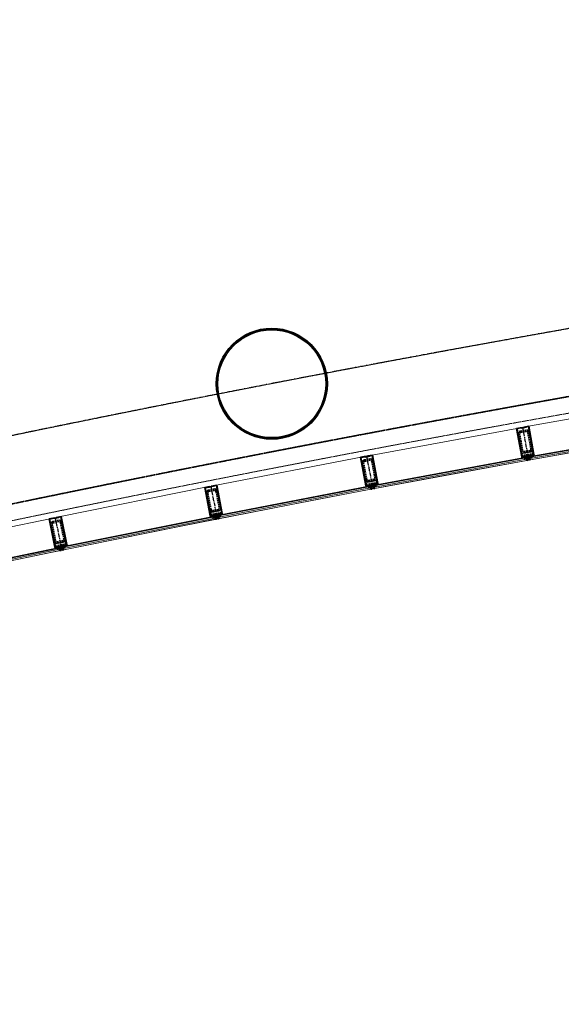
# Model space of a CAD drawing. Header units: millimetres. Extents: x 98667 to 994031, y -2704 to 533009.
# Tile 225 of 256: x 681019 to 685894, y 369300 to 378162. Entities that reach past the tile are written whole.
import ezdxf

# ---------------------------------------------------------------- set-up
doc = ezdxf.new("R2010")
doc.units = ezdxf.units.MM
for name, pattern in [('AP03000E0$0$CENTER', [50.800000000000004, 31.75, -6.35, 6.35, -6.35]), ('AP03000E0$0$HIDDEN', [9.524999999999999, 6.35, -3.175]), ('AP03000E0$0$HIDDENX2', [19.049999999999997, 12.7, -6.35]), ('sp00000g0$0$CENTER', [50.800000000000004, 31.75, -6.35, 6.35, -6.35])]:
    doc.linetypes.add(name, pattern=pattern)
for name, color, linetype in [('A-COL ENCLOUSER INNER', 1, 'Continuous'), ('A-COL ENCLOUSER OUTER', 6, 'Continuous'), ('sp00000g0$0$S-GRID', 1, 'sp00000g0$0$CENTER')]:
    doc.layers.add(name, color=color, linetype=linetype)
for name, color, linetype, lineweight in [('AP03000E0$0$A-GLAZ-FULL-EXTR', 2, 'Continuous', 20), ('AP03000E0$0$A-GLAZ-MULL-EXTR', 3, 'Continuous', 35), ('AP03000E0$0$A-WALL-FNSH', 1, 'Continuous', 15)]:
    doc.layers.add(name, color=color, linetype=linetype, lineweight=lineweight)
doc.layers.add('AP03000E0$0$A-Slab Edge Guide', color=55, linetype='Continuous', lineweight=15, plot=False)

msp = doc.modelspace()

# ---------------------------------------------------------------- linework, layer by layer
at = {"color": 251, "linetype": 'AP03000E0$0$CENTER'}
for p, q in [((685545.9789222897, 374492.9789241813), (685599.3459949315, 374197.7638246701)), ((684141.2728430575, 374233.2735438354), (684196.9858015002, 373938.4921576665)), ((682738.6763812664, 373962.4056608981), (682796.7317684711, 373668.0766417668)), ((681338.2782892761, 373680.3928374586), (681398.6723663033, 373386.5347852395))]:
    msp.add_line(p, q, dxfattribs=at)
at = {"layer": 'A-COL ENCLOUSER INNER', "color": 251}
for radius in [494, 485]:
    msp.add_circle((683288.260939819, 374884.9203515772), radius, dxfattribs=at)
at = {"layer": 'A-COL ENCLOUSER OUTER', "color": 251}
msp.add_circle((683288.260939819, 374884.9203515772), 500, dxfattribs=at)
at = {"layer": 'AP03000E0$0$A-GLAZ-FULL-EXTR', "color": 251}
for p, q in [((686934.285612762, 374738.3249118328), (685564.373993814, 374496.3021681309)), ((684159.6409186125, 374236.7429909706), (685527.584653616, 374489.6516513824)), ((685611.3475381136, 374230.4197010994), (686981.2591571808, 374472.4424455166)), ((686982.3030136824, 374466.5339460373), (685612.3913946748, 374224.5112018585)), ((685614.4791077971, 374212.6942033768), (686984.3907268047, 374454.7169475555)), ((686986.4784398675, 374442.8999490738), (685616.5668208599, 374200.877204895)), ((684122.9055632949, 374229.8000991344), (682757.016274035, 373966.0212104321)), ((685576.6710162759, 374224.1511256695), (684208.7272812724, 373971.2424652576)), ((684209.818089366, 373965.3424537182), (685577.7618243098, 374218.25111413)), ((685579.9434404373, 374206.4510908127), (684211.9997054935, 373953.5424304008)), ((684214.1813216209, 373941.7424070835), (685582.1250565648, 374194.6510674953)), ((685562.2434054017, 374203.1786665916), (685560.0617892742, 374214.978689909)), ((685560.6071932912, 374212.0286841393), (685566.5072050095, 374213.1194922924)), ((685561.6980013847, 374206.1286725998), (685560.6071932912, 374212.0286841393)), ((685567.5980130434, 374207.2194807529), (685561.6980013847, 374206.1286725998)), ((685565.9618009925, 374216.0694983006), (685577.7618243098, 374218.25111413)), ((685568.1434170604, 374204.2694749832), (685565.9618009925, 374216.0694983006)), ((685566.5072050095, 374213.1194922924), (685567.5980130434, 374207.2194807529)), ((685579.9434404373, 374206.4510908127), (685568.1434170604, 374204.2694749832)), ((685577.7618243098, 374218.25111413), (685576.6710162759, 374224.1511256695)), ((685577.7618243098, 374218.25111413), (685579.9434404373, 374206.4510908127)), ((685582.1250565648, 374194.6510674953), (685579.9434404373, 374206.4510908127)), ((685612.3913946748, 374224.5112018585), (685611.3475381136, 374230.4197010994)), ((685624.2083932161, 374226.5989151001), (685612.3913946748, 374224.5112018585)), ((685612.3913946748, 374224.5112018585), (685614.4791077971, 374212.6942033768)), ((685614.4791077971, 374212.6942033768), (685626.2961063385, 374214.7819166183)), ((685616.5668208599, 374200.877204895), (685614.4791077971, 374212.6942033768)), ((685626.2961063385, 374214.7819166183), (685624.2083932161, 374226.5989151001)), ((685630.6388207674, 374224.6885221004), (685624.7303214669, 374223.6446652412)), ((685624.7303214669, 374223.6446652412), (685625.7741780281, 374217.7361662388)), ((685625.7741780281, 374217.7361662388), (685631.6826773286, 374218.7800226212)), ((685632.2046055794, 374215.8257730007), (685630.116892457, 374227.6427714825)), ((685631.6826773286, 374218.7800226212), (685630.6388207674, 374224.6885221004)), ((684208.7272812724, 373971.2424652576), (684209.818089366, 373965.3424537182)), ((681356.5889012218, 373684.1539776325), (682720.3374343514, 373958.7860786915)), ((682808.2124100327, 373700.919426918), (684174.1016992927, 373964.698315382)), ((684175.2393911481, 373958.8071649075), (682809.3501019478, 373695.0282764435)), ((682811.6254857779, 373683.2459747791), (684177.5147750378, 373947.0248634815)), ((684179.7901588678, 373935.2425618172), (682813.9008694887, 373671.4636733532)), ((684159.84132272, 373943.6117875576), (684157.5659389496, 373955.394089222)), ((684158.1347848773, 373952.4485137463), (684164.0259356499, 373953.5862057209)), ((684159.2724767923, 373946.5573630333), (684158.1347848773, 373952.4485137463)), ((684165.1636275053, 373947.6950550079), (684159.2724767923, 373946.5573630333)), ((684163.4570897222, 373956.5317811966), (684175.2393911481, 373958.8071649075)), ((684165.7324735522, 373944.7494792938), (684163.4570897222, 373956.5317811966)), ((684164.0259356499, 373953.5862057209), (684165.1636275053, 373947.6950550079)), ((684177.5147750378, 373947.0248634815), (684165.7324735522, 373944.7494792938)), ((684174.1016992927, 373964.698315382), (684175.2393911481, 373958.8071649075)), ((684175.2393911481, 373958.8071649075), (684177.5147750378, 373947.0248634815)), ((684177.5147750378, 373947.0248634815), (684179.7901588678, 373935.2425618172)), ((684221.6181127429, 373967.5240700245), (684209.818089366, 373965.3424537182)), ((684209.818089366, 373965.3424537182), (684211.9997054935, 373953.5424304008)), ((684211.9997054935, 373953.5424304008), (684223.7997288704, 373955.7240464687)), ((684211.9997054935, 373953.5424304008), (684214.1813216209, 373941.7424070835)), ((684223.7997288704, 373955.7240464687), (684221.6181127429, 373967.5240700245)), ((684228.0635284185, 373965.6648721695), (684222.1635167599, 373964.5740640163)), ((684222.1635167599, 373964.5740640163), (684223.2543248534, 373958.6740522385)), ((684223.2543248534, 373958.6740522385), (684229.1543364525, 373959.7648603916)), ((684229.6997405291, 373956.8148543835), (684227.5181244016, 373968.6148779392)), ((684229.1543364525, 373959.7648603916), (684228.0635284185, 373965.6648721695)), ((681319.9687418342, 373676.6277647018), (679958.4471423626, 373391.1601014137)), ((682773.6400412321, 373694.0997889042), (681409.8915081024, 373419.4676876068)), ((681411.0760105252, 373413.5857701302), (682774.8245435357, 373688.2178714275)), ((682777.1935483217, 373676.4540362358), (681413.4450152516, 373401.8219349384)), ((681415.8140200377, 373390.0580997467), (682779.5625530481, 373664.6902012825)), ((682759.547795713, 373672.9005293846), (682757.1787909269, 373684.6643640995)), ((682757.7710421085, 373681.7234055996), (682763.6529597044, 373682.9079079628)), ((682758.9555444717, 373675.8414878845), (682757.7710421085, 373681.7234055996)), ((682764.837462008, 373677.0259904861), (682758.9555444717, 373675.8414878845)), ((682763.0607084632, 373685.8488667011), (682774.8245435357, 373688.2178714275)), ((682765.4297132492, 373674.0850315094), (682763.0607084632, 373685.8488667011)), ((682763.6529597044, 373682.9079079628), (682764.837462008, 373677.0259904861)), ((682777.1935483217, 373676.4540362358), (682765.4297132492, 373674.0850315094)), ((682774.8245435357, 373688.2178714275), (682773.6400412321, 373694.0997889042)), ((682774.8245435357, 373688.2178714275), (682777.1935483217, 373676.4540362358)), ((682779.5625530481, 373664.6902012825), (682777.1935483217, 373676.4540362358)), ((682809.3501019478, 373695.0282764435), (682808.2124100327, 373700.919426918)), ((682821.1324033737, 373697.3036601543), (682809.3501019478, 373695.0282764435)), ((682809.3501019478, 373695.0282764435), (682811.6254857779, 373683.2459747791)), ((682811.6254857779, 373683.2459747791), (682823.4077872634, 373685.5213587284)), ((682813.9008694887, 373671.4636733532), (682811.6254857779, 373683.2459747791)), ((682823.4077872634, 373685.5213587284), (682821.1324033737, 373697.3036601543)), ((682827.5924001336, 373695.4957766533), (682821.701249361, 373694.3580846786)), ((682821.701249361, 373694.3580846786), (682822.8389413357, 373688.4669342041)), ((682822.8389413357, 373688.4669342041), (682828.730091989, 373689.6046259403)), ((682829.2989379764, 373686.6590504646), (682827.0235541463, 373698.441352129)), ((682828.730091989, 373689.6046259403), (682827.5924001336, 373695.4957766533)), ((680013.8527943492, 373126.9060311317), (681375.3743938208, 373412.3736944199)), ((681376.6056305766, 373406.5013813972), (680015.084031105, 373121.0337183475)), ((680017.5465044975, 373109.289093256), (681379.0681040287, 373394.7567563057)), ((681381.5305774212, 373383.0121307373), (680020.0089779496, 373097.544467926)), ((681361.4511659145, 373391.0630459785), (681358.988692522, 373402.8076715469)), ((681359.6043109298, 373399.871515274), (681365.4766235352, 373401.1027519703)), ((681360.835547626, 373393.9992024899), (681359.6043109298, 373399.871515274)), ((681366.707860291, 373395.2304391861), (681360.835547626, 373393.9992024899)), ((681364.8610052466, 373404.0389082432), (681376.6056305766, 373406.5013813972)), ((681367.3234786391, 373392.2942826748), (681364.8610052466, 373404.0389082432)), ((681365.4766235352, 373401.1027519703), (681366.707860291, 373395.2304391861)), ((681379.0681040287, 373394.7567563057), (681367.3234786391, 373392.2942826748)), ((681375.3743938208, 373412.3736944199), (681376.6056305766, 373406.5013813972)), ((681376.6056305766, 373406.5013813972), (681379.0681040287, 373394.7567563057)), ((681379.0681040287, 373394.7567563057), (681381.5305774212, 373383.0121307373)), ((681409.8915081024, 373419.4676876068), (681411.0760105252, 373413.5857701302)), ((681422.8398456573, 373415.9547748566), (681411.0760105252, 373413.5857701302)), ((681411.0760105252, 373413.5857701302), (681413.4450152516, 373401.8219349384)), ((681413.4450152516, 373401.8219349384), (681425.2088503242, 373404.1909396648)), ((681413.4450152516, 373401.8219349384), (681415.8140200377, 373390.0580997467)), ((681425.2088503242, 373404.1909396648), (681422.8398456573, 373415.9547748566)), ((681429.3140143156, 373414.198318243), (681423.4320967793, 373413.0138158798)), ((681423.4320967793, 373413.0138158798), (681424.6165992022, 373407.1318986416)), ((681424.6165992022, 373407.1318986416), (681430.4985167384, 373408.3164007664)), ((681431.0907678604, 373405.375442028), (681428.721763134, 373417.1392772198)), ((681430.4985167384, 373408.3164007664), (681429.3140143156, 373414.198318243))]:
    msp.add_line(p, q, dxfattribs=at)
at = {"layer": 'AP03000E0$0$A-GLAZ-FULL-EXTR', "color": 251, "linetype": 'Continuous'}
for p, q in [((685566.3252880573, 374214.1034531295), (685578.1282200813, 374216.2693370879)), ((685566.9025079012, 374210.9813607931), (685578.705439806, 374213.1472447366)), ((685569.3983775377, 374204.5014948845), (685567.2324935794, 374216.3044269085)), ((685567.479727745, 374207.8592684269), (685579.2826595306, 374210.0251523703)), ((685568.0569474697, 374204.7371762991), (685579.8598792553, 374206.9030602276)), ((685572.5204698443, 374205.0787146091), (685570.3545858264, 374216.8816466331)), ((685575.642562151, 374205.6559343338), (685573.4766782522, 374217.4588661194)), ((685578.7646544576, 374206.23315382), (685576.5987704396, 374218.0360863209)), ((685612.8484793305, 374221.9239840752), (685625.0431264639, 374221.8741083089)), ((685613.2959209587, 374219.391348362), (685613.3175302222, 374224.6748230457)), ((685613.4098178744, 374218.7466616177), (685625.604465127, 374218.6967858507)), ((685613.9711565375, 374215.5693391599), (685626.1658037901, 374215.5194633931)), ((685615.6536040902, 374225.0875375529), (685624.4817878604, 374225.0514305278)), ((685616.4449768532, 374213.0415141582), (685616.4948526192, 374225.236161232)), ((685619.6222992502, 374213.6028528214), (685619.6721750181, 374225.7975001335)), ((685622.7996216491, 374214.1641914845), (685622.849497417, 374226.3588387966)), ((685625.9769441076, 374214.7255301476), (685625.9843910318, 374216.5463063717)), ((684163.7918571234, 373954.7983013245), (684176.0232390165, 373954.748275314)), ((684164.3889871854, 373951.70626688), (684164.4094756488, 373956.7157051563)), ((684164.4054991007, 373951.6207649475), (684176.6368809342, 373951.5707389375)), ((684165.0191411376, 373948.4432288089), (684177.2505229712, 373948.3932027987)), ((684165.6327830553, 373945.2656924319), (684168.3480024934, 373945.2545872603)), ((684167.5369859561, 373945.0979654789), (684167.5870119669, 373957.3293473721)), ((684170.7145222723, 373945.7116072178), (684170.7645482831, 373957.9429891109)), ((684170.7737834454, 373957.9447720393), (684175.4095970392, 373957.9258116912)), ((684173.89205865, 373946.3252491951), (684173.9420846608, 373958.5566310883)), ((684177.0695949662, 373946.9388911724), (684177.0791720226, 373949.28048563)), ((684209.8472992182, 373965.1844624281), (684221.6502312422, 373967.3503463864)), ((684210.424519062, 373962.0623700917), (684222.2274509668, 373964.2282540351)), ((684211.0017387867, 373958.9402776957), (684222.8046708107, 373961.1061616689)), ((684211.5789587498, 373955.8181855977), (684223.3818907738, 373957.984069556)), ((684214.41032511, 373953.9881112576), (684212.244441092, 373965.79104352)), ((684217.532417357, 373954.5653312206), (684215.366533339, 373966.3682632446)), ((684220.6545097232, 373955.1425507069), (684218.4886257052, 373966.9454829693)), ((684223.7766019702, 373955.7197706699), (684221.6107179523, 373967.5227026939)), ((682763.2413609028, 373684.9517977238), (682775.0083543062, 373687.3051185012)), ((682763.8681606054, 373681.8392803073), (682775.6351540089, 373684.1926011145)), ((682764.4949603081, 373678.7267626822), (682776.2619537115, 373681.0800834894)), ((682766.9593307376, 373674.3930668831), (682764.6060099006, 373686.1600606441)), ((682765.1217600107, 373675.6142452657), (682776.8887534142, 373677.9675660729)), ((682770.0718482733, 373675.0198667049), (682767.7185273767, 373686.786860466)), ((682773.1843657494, 373675.6466667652), (682770.8310449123, 373687.4136602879)), ((682776.2968831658, 373676.2734663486), (682773.9435623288, 373688.0404598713)), ((682809.6192473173, 373693.6345988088), (682821.8506290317, 373693.584572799)), ((682810.2328892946, 373690.4570624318), (682822.4642709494, 373690.4070364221)), ((682810.7482578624, 373687.7884016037), (682810.7789973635, 373695.3042230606)), ((682810.8465312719, 373687.2795262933), (682823.0779129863, 373687.2295002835)), ((682811.4601732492, 373684.1019899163), (682815.9627130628, 373684.0835746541)), ((682813.906507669, 373683.6864829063), (682813.9565336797, 373695.9178647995)), ((682817.0840440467, 373684.3001251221), (682817.1340700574, 373696.5315067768)), ((682818.3884935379, 373696.7737594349), (682821.2369870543, 373696.7621091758)), ((682820.2615803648, 373684.9137670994), (682820.3116063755, 373697.1451489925)), ((681364.9489325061, 373403.6195445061), (681364.9507246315, 373404.0577199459)), ((681365.4795920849, 373401.0885934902), (681377.7510427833, 373401.0384035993)), ((681365.9240859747, 373404.2618021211), (681377.0847696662, 373404.2161552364)), ((681366.1458653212, 373397.9108418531), (681378.4173160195, 373397.8606519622)), ((681366.8121384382, 373394.7330904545), (681378.7228892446, 373394.684375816)), ((681368.0782863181, 373392.452542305), (681368.1284762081, 373404.7239928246)), ((681371.2560378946, 373393.1188151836), (681371.3062277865, 373405.39026618)), ((681374.433789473, 373393.7850887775), (681374.483979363, 373406.0565392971)), ((681377.6115411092, 373394.4513616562), (681377.6406356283, 373401.5649843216)), ((681411.5204728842, 373411.3786924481), (681423.2874662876, 373413.7320132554)), ((681412.1472724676, 373408.266174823), (681423.9142659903, 373410.6194956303)), ((681412.7740722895, 373405.1536574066), (681424.5410658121, 373407.5069782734)), ((681413.4008719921, 373402.0411400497), (681425.1678653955, 373404.3944608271)), ((681416.1267478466, 373402.3619840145), (681413.7734270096, 373414.1289772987)), ((681419.2392652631, 373402.9887835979), (681416.8859443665, 373414.755777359)), ((681422.3517827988, 373403.6155831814), (681419.9984619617, 373415.382576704))]:
    msp.add_line(p, q, dxfattribs=at)
msp.add_arc((717502.1788770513, 197719.0434409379), 179339.1957824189, 89.99555304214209, 114.8471860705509, dxfattribs=at)
at = {"layer": 'AP03000E0$0$A-GLAZ-MULL-EXTR', "color": 251}
for p, q in [((685555.8193535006, 374494.758202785), (685600.1016227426, 374502.7632636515)), ((685600.1016222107, 374502.7632653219), (685646.3530975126, 374246.9101327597)), ((685491.8560857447, 374483.195336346), (685541.058598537, 374492.0898491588)), ((685538.1075611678, 374227.3422044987), (685491.8560857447, 374483.195336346)), ((685536.6720176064, 374488.2482465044), (685495.3419071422, 374480.7768565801)), ((685495.3419071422, 374480.7768565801), (685530.9199670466, 374283.9667443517)), ((685537.2056880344, 374485.2960957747), (685536.6720176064, 374488.2482465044)), ((685578.535806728, 374492.7674871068), (685537.2056880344, 374485.2960957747)), ((685541.058598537, 374492.0898491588), (685541.5922692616, 374489.1376979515)), ((685541.5922692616, 374489.1376979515), (685578.0021355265, 374495.7196383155)), ((685556.3530241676, 374491.8060522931), (685555.8193535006, 374494.758202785)), ((685597.6831422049, 374499.2774433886), (685556.3530241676, 374491.8060522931)), ((685578.0021355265, 374495.7196383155), (685578.535806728, 374492.7674871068)), ((685633.261201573, 374302.4673311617), (685597.6831422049, 374499.2774433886)), ((684151.0988141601, 374235.1310183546), (684195.3160263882, 374243.4879618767)), ((684192.9253418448, 374239.9830200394), (684151.6559436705, 374232.1832048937)), ((684230.0673254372, 374043.4620498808), (684192.9253418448, 374239.9830200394)), ((684195.3160258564, 374243.4879635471), (684243.600602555, 373988.0107158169)), ((685530.9199670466, 374283.9667443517), (685541.0597119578, 374227.8758752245)), ((685579.3960250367, 374237.8546911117), (685620.7261439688, 374245.3260824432)), ((685579.9296962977, 374234.9025399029), (685579.3960250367, 374237.8546911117)), ((685621.2598141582, 374242.3739317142), (685584.8499475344, 374235.7919908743)), ((685599.6107026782, 374238.4603449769), (685604.5309546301, 374239.3497959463)), ((685606.7263133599, 374199.0983312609), (685599.6107026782, 374238.4603449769)), ((685604.5309546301, 374239.3497959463), (685643.4009467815, 374246.3764617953)), ((685647.2425489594, 374241.9898809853), (685605.4204057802, 374234.4295446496)), ((685620.7261439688, 374245.3260824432), (685621.2598141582, 374242.3739317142)), ((685647.2425489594, 374241.9898809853), (685625.1014166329, 374237.9873504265)), ((685625.1014166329, 374237.9873504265), (685625.9908676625, 374233.0670986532)), ((685625.9908676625, 374233.0670986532), (685653.0522515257, 374237.9590808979)), ((685643.4009467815, 374246.3764617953), (685633.261201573, 374302.4673311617)), ((685646.3530975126, 374246.9101327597), (685647.2425489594, 374241.9898809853)), ((685653.0522515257, 374237.9590808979), (685647.2425489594, 374241.9898809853)), ((684087.229517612, 374223.059876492), (684136.3597448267, 374232.3453700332)), ((684135.5140944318, 373967.5826294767), (684087.229517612, 374223.059876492)), ((684132.0038513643, 374228.4690068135), (684090.7344607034, 374220.6691928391)), ((684090.7344607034, 374220.6691928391), (684127.8764448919, 374024.1482226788)), ((684132.5609806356, 374225.5211931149), (684132.0038513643, 374228.4690068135)), ((684173.8303794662, 374233.3210084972), (684132.5609806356, 374225.5211931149)), ((684136.3597448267, 374232.3453700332), (684136.9168743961, 374229.3975563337)), ((684136.9168743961, 374229.3975563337), (684173.273249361, 374236.2688224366)), ((684151.6559436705, 374232.1832048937), (684151.0988141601, 374235.1310183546)), ((684173.273249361, 374236.2688224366), (684173.8303794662, 374233.3210084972)), ((685534.9662119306, 374216.6122499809), (685538.9970123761, 374222.421952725)), ((685562.0275957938, 374221.5042322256), (685534.9662119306, 374216.6122499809)), ((685538.9970123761, 374222.421952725), (685538.1075611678, 374227.3422044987)), ((685580.8191470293, 374229.9822881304), (685538.9970123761, 374222.421952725)), ((685538.9970123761, 374222.421952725), (685561.1381445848, 374226.4244837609)), ((685541.0597119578, 374227.8758752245), (685579.9296962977, 374234.9025399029)), ((685561.1381445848, 374226.4244837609), (685562.0275957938, 374221.5042322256)), ((685587.0453065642, 374195.5405269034), (685580.8191470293, 374229.9822881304)), ((685584.8499475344, 374235.7919908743), (685591.9655580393, 374196.4299778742)), ((685591.9655580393, 374196.4299778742), (685587.0453065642, 374195.5405269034)), ((685605.4204057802, 374234.4295446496), (685611.6465646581, 374199.9877829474)), ((685611.6465646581, 374199.9877829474), (685606.7263133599, 374199.0983312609)), ((682792.6366279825, 373973.0495229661), (682743.5817947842, 373963.373627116)), ((682842.9513019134, 373717.964326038), (682792.6366279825, 373973.0495229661)), ((684127.8764448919, 374024.1482226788), (684138.4619080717, 373968.1397590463)), ((684178.2033356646, 373970.5622754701), (684136.4426437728, 373962.6696063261)), ((684138.4619080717, 373968.1397590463), (684177.2747868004, 373975.4752986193)), ((684176.7176567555, 373978.423112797), (684217.9870558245, 373986.2229281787)), ((684177.2747868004, 373975.4752986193), (684176.7176567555, 373978.423112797)), ((684184.7031818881, 373936.1711141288), (684178.2033356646, 373970.5622754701)), ((684218.5441848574, 373983.2751144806), (684182.1878095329, 373976.4038476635)), ((684182.1878095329, 373976.4038476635), (684189.6162047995, 373937.0996631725)), ((684196.9268790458, 373979.1894962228), (684201.8399024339, 373980.1180452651)), ((684204.355274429, 373939.8853107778), (684196.9268790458, 373979.1894962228)), ((684201.8399024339, 373980.1180452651), (684240.6527889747, 373987.4535862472)), ((684244.5291521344, 373983.0976926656), (684202.768451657, 373975.2050225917)), ((684202.768451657, 373975.2050225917), (684209.2682972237, 373940.8138607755)), ((684217.9870558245, 373986.2229281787), (684218.5441848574, 373983.2751144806)), ((684244.5291521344, 373983.0976926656), (684222.4205483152, 373978.9192208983)), ((684222.4205483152, 373978.9192208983), (684223.3490974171, 373974.0061975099)), ((684223.3490974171, 373974.0061975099), (684250.37072421, 373979.1132192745)), ((684240.6527889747, 373987.4535862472), (684230.0673254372, 374043.4620498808)), ((684243.600602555, 373988.0107158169), (684244.5291521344, 373983.0976926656)), ((684250.37072421, 373979.1132192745), (684244.5291521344, 373983.0976926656)), ((682728.8653437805, 373960.4708579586), (682684.7159869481, 373951.7625481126)), ((682684.7159868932, 373951.7625497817), (682735.0306611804, 373696.6773523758)), ((682688.2398307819, 373949.3998132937), (682729.4458975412, 373957.527568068)), ((682726.9434287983, 373753.1804203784), (682688.2398307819, 373949.3998132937)), ((682744.1623486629, 373960.4303367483), (682707.8617654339, 373953.2701722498)), ((682707.8617654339, 373953.2701722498), (682708.4423188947, 373950.3268816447)), ((682708.4423188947, 373950.3268816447), (682749.6483864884, 373958.4546364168)), ((682729.4458975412, 373957.527568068), (682728.8653437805, 373960.4708579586)), ((682743.5817947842, 373963.373627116), (682744.1623486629, 373960.4303367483)), ((682749.06783237, 373961.3979263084), (682790.2738917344, 373969.5256796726)), ((682749.6483864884, 373958.4546364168), (682749.06783237, 373961.3979263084)), ((682790.2738917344, 373969.5256796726), (682828.9774893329, 373773.3062865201)), ((684132.4581699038, 373956.8280338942), (684136.4426437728, 373962.6696063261)), ((684159.4797967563, 373961.9350556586), (684132.4581699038, 373956.8280338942)), ((684136.4426437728, 373962.6696063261), (684135.5140944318, 373967.5826294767)), ((684136.4426437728, 373962.6696063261), (684158.5512474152, 373966.8480788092)), ((684158.5512474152, 373966.8480788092), (684159.4797967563, 373961.9350556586)), ((684189.6162047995, 373937.0996631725), (684184.7031818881, 373936.1711141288)), ((684209.2682972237, 373940.8138607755), (684204.355274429, 373939.8853107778)), ((682737.9739511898, 373697.2579060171), (682726.9434287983, 373753.1804203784)), ((682776.7272762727, 373704.9018654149), (682737.9739511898, 373697.2579060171)), ((682800.6741411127, 373712.6831050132), (682759.4680733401, 373704.5553502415)), ((682760.0486276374, 373701.6120603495), (682796.3492114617, 373708.7722246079)), ((682781.6327601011, 373705.8694556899), (682776.7272762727, 373704.9018654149)), ((682789.373477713, 373666.6255855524), (682781.6327601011, 373705.8694556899)), ((682796.3492114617, 373708.7722246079), (682804.0899288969, 373669.5283551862)), ((682801.2546945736, 373709.7398144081), (682800.6741411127, 373712.6831050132)), ((682840.0080119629, 373717.3837721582), (682801.2546945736, 373709.7398144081)), ((682802.2222848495, 373704.8343309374), (682843.9188917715, 373713.05884233)), ((682808.9954122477, 373670.4959452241), (682802.2222848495, 373704.8343309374)), ((682843.9188917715, 373713.05884233), (682821.8442153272, 373708.7046891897)), ((682821.8442153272, 373708.7046891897), (682822.8118051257, 373703.7992054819)), ((682822.8118051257, 373703.7992054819), (682849.7919652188, 373709.1209486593)), ((682828.9774893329, 373773.3062865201), (682840.0080119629, 373717.3837721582)), ((682843.9188917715, 373713.05884233), (682842.9513019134, 373717.964326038)), ((682849.7919652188, 373709.1209486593), (682843.9188917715, 373713.05884233)), ((681284.4042357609, 373669.3209636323), (681333.3805739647, 373679.3866437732)), ((681336.7457827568, 373414.643939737), (681284.4042357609, 373669.3209636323)), ((681329.0868805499, 373675.4414950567), (681287.9467566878, 373666.9863246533)), ((681287.9467566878, 373666.9863246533), (681328.2094873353, 373471.0809107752)), ((681329.6908210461, 373672.5029148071), (681329.0868805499, 373675.4414950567)), ((681370.8309530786, 373680.958086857), (681329.6908210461, 373672.5029148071)), ((681333.3805739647, 373679.3866437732), (681333.9845147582, 373676.4480632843)), ((681333.9845147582, 373676.4480632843), (681370.2270118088, 373683.8966675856)), ((681348.0734765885, 373682.4063479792), (681392.1521886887, 373691.4654593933)), ((681348.6774172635, 373679.4677677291), (681348.0734765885, 373682.4063479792)), ((681389.8175486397, 373687.9229395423), (681348.6774172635, 373679.4677677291)), ((681370.2270118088, 373683.8966675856), (681370.8309530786, 373680.958086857)), ((681430.0802787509, 373492.0175256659), (681389.8175486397, 373687.9229395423)), ((681392.1521881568, 373691.4654610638), (681444.4937350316, 373436.7884364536)), ((682732.0603570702, 373685.8987954), (682735.9982507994, 373691.7718684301)), ((682759.0405171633, 373691.2205385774), (682732.0603570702, 373685.8987954)), ((682735.0306611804, 373696.6773523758), (682735.9982507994, 373691.7718684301)), ((682735.9982507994, 373691.7718684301), (682777.6948660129, 373699.996382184)), ((682735.9982507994, 373691.7718684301), (682758.0729270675, 373696.1260225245)), ((682758.0729270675, 373696.1260225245), (682759.0405171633, 373691.2205385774)), ((682759.4680733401, 373704.5553502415), (682760.0486276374, 373701.6120603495)), ((682777.6948660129, 373699.996382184), (682784.4679941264, 373665.6579964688)), ((682784.4679941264, 373665.6579964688), (682789.373477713, 373666.6255855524)), ((682804.0899288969, 373669.5283551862), (682808.9954122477, 373670.4959452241)), ((681328.2094873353, 373471.0809107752), (681339.6843630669, 373415.2478805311)), ((681441.5551547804, 373436.1844954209), (681430.0802787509, 373492.0175256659)), ((681333.8612844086, 373403.8421034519), (681337.7523506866, 373409.746305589)), ((681360.7982722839, 373409.3782277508), (681333.8612844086, 373403.8421034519)), ((681337.7523506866, 373409.746305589), (681336.7457827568, 373414.643939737)), ((681379.3822369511, 373418.3021331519), (681337.7523506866, 373409.746305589)), ((681337.7523506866, 373409.746305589), (681359.7917043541, 373414.2758618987)), ((681339.6843630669, 373415.2478805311), (681378.3756694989, 373423.1997675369)), ((681359.7917043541, 373414.2758618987), (681360.7982722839, 373409.3782277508)), ((681377.7717282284, 373426.1383480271), (681418.9118605, 373434.5935203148)), ((681378.3756694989, 373423.1997675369), (681377.7717282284, 373426.1383480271)), ((681386.4282137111, 373384.0186941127), (681379.3822369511, 373418.3021331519)), ((681419.5158007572, 373431.6549398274), (681383.2733032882, 373424.2063350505)), ((681383.2733032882, 373424.2063350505), (681391.3258477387, 373385.0252616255)), ((681391.3258477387, 373385.0252616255), (681386.4282137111, 373384.0186941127)), ((681397.9662060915, 373427.2260394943), (681402.8638405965, 373428.2326072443)), ((681406.0187506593, 373388.0449653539), (681397.9662060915, 373427.2260394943)), ((681402.8638405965, 373428.2326072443), (681441.5551547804, 373436.1844954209)), ((681445.5003032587, 373431.8908020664), (681403.8704084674, 373423.3349733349)), ((681403.8704084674, 373423.3349733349), (681410.9163845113, 373389.0515340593)), ((681410.9163845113, 373389.0515340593), (681406.0187506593, 373388.0449653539)), ((681418.9118605, 373434.5935203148), (681419.5158007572, 373431.6549398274)), ((681445.5003032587, 373431.8908020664), (681423.4609495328, 373427.3612462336)), ((681423.4609495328, 373427.3612462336), (681424.467517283, 373422.4636118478)), ((681424.467517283, 373422.4636118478), (681451.4045050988, 373427.9997361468)), ((681444.4937350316, 373436.7884364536), (681445.5003032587, 373431.8908020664)), ((681451.4045050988, 373427.9997361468), (681445.5003032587, 373431.8908020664))]:
    msp.add_line(p, q, dxfattribs=at)
at = {"layer": 'AP03000E0$0$A-GLAZ-MULL-EXTR', "color": 251, "linetype": 'AP03000E0$0$HIDDENX2'}
for p, q in [((685506.5603093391, 374429.9619765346), (685533.2438451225, 374282.3544264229)), ((685518.8609382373, 374432.1856046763), (685545.5444743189, 374284.5780545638)), ((685575.9168282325, 374467.9050028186), (685526.7143114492, 374459.0104909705)), ((685578.140455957, 374455.6043739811), (685528.9379394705, 374446.7098616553)), ((685619.3482494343, 374297.9198224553), (685592.6647134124, 374445.5273725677)), ((685631.6488784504, 374300.1434501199), (685604.9653426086, 374447.7510007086)), ((685636.0961344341, 374275.5421917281), (685537.6911011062, 374257.7531680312)), ((685537.6911011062, 374257.7531680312), (685541.2489059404, 374238.0721611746)), ((685541.2489059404, 374238.0721611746), (685590.4514224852, 374246.9666730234)), ((685560.0687315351, 374274.5010529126), (685609.271248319, 374283.3955649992)), ((685562.292359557, 374262.2004238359), (685611.4948762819, 374271.094936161)), ((685590.4514224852, 374246.9666730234), (685639.653939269, 374255.8611851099)), ((685639.653939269, 374255.8611851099), (685636.0961344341, 374275.5421917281)), ((684102.3565920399, 374169.9451288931), (684130.2130707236, 374022.5544353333)), ((684114.6391495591, 374172.2665023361), (684142.4956285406, 374024.8758087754)), ((684171.4091921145, 374208.4384838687), (684122.2789609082, 374199.1529910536)), ((684173.7305650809, 374196.1559264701), (684124.6003341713, 374186.8704331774)), ((684216.1909753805, 374038.8040482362), (684188.3344964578, 374186.1947415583)), ((684228.4735329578, 374041.1254212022), (684200.6170542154, 374188.5161150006)), ((684233.1162794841, 374016.5603054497), (684134.8558172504, 373997.9893198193)), ((684134.8558172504, 373997.9893198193), (684138.5700144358, 373978.3372272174)), ((684138.5700144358, 373978.3372272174), (684187.7002454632, 373987.6227200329)), ((684157.0995596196, 374014.9146238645), (684206.2297908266, 374024.2001169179)), ((684159.4209328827, 374002.6320659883), (684208.5511640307, 374011.9175592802)), ((684187.7002454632, 373987.6227200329), (684236.8304766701, 373996.9082130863)), ((684236.8304766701, 373996.9082130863), (684233.1162794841, 374016.5603054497)), ((682729.2926608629, 373751.6052641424), (682700.2649664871, 373898.7697741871)), ((682741.556369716, 373754.0242388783), (682712.5286756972, 373901.1887486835)), ((682719.9544358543, 373928.1351414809), (682769.0092725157, 373937.8110394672)), ((682722.37341053, 373915.8714324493), (682771.4282470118, 373925.5473301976)), ((682786.1109306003, 373915.7025959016), (682815.1386246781, 373768.5380858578)), ((682798.3746395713, 373918.1215701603), (682827.4023338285, 373770.9570603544)), ((682734.1306098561, 373727.0778458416), (682832.2402828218, 373746.4296420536)), ((682738.0009690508, 373707.4559112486), (682734.1306098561, 373727.0778458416)), ((682787.0558057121, 373717.1318092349), (682738.0009690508, 373707.4559112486)), ((682805.2938900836, 373753.8554020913), (682756.2390534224, 373744.1795041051)), ((682807.7128645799, 373741.5916928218), (682758.6580278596, 373731.9157950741)), ((682836.1106420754, 373726.8077072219), (682787.0558057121, 373717.1318092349)), ((682832.2402828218, 373746.4296420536), (682836.1106420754, 373726.8077072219)), ((681300.3741270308, 373616.4535128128), (681330.5711650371, 373469.5244864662)), ((681312.6182122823, 373618.9699329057), (681342.8152505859, 373472.0409063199)), ((681368.8058004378, 373656.0402031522), (681319.829458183, 373645.9745237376)), ((681371.322219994, 373643.796117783), (681322.3458780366, 373633.7304381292)), ((681416.2797639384, 373487.1394254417), (681386.0827256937, 373634.068451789)), ((681428.5238493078, 373489.6558450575), (681398.3268111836, 373636.5848718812)), ((681433.5566890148, 373465.1676738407), (681335.6040047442, 373445.0363152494)), ((681335.6040047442, 373445.0363152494), (681339.630276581, 373425.4457781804)), ((681357.5757560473, 373462.3132403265), (681406.552098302, 373472.3789197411)), ((681360.0921759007, 373450.0691547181), (681409.0685180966, 373460.1348343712)), ((681388.6066185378, 373435.5114575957), (681437.5829607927, 373445.5771370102)), ((681437.5829607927, 373445.5771370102), (681433.5566890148, 373465.1676738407)), ((681339.630276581, 373425.4457781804), (681388.6066185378, 373435.5114575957))]:
    msp.add_line(p, q, dxfattribs=at)
at = {"layer": 'AP03000E0$0$A-GLAZ-MULL-EXTR', "color": 251, "linetype": 'Continuous'}
for p, q in [((685625.2933754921, 374236.925475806), (685648.5329585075, 374241.0945889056)), ((685625.8581774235, 374233.8011133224), (685652.2270482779, 374238.5316115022)), ((685628.3826171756, 374233.499464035), (685627.4997256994, 374238.4209015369)), ((685631.5069798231, 374234.0642659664), (685630.6240882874, 374238.9857034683)), ((685634.6313423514, 374234.6290681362), (685633.7484509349, 374239.5505053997)), ((685637.7557048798, 374235.193870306), (685636.8728135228, 374240.1153073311)), ((685640.8800676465, 374235.758671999), (685639.9971761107, 374240.6801097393)), ((685644.0044302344, 374236.3234741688), (685643.1215387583, 374241.2449116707)), ((685647.1287927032, 374236.888276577), (685646.2459013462, 374241.8097136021)), ((685650.2531553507, 374237.4530785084), (685649.7515534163, 374240.2491214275)), ((685535.666021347, 374217.6209048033), (685561.879489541, 374222.323524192)), ((685537.7761024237, 374217.1202039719), (685537.2712216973, 374219.9345238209)), ((685538.2221740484, 374221.3051573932), (685561.3146874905, 374225.4478866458)), ((685540.900464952, 374217.6850061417), (685540.0175735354, 374222.6064434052)), ((685544.0248275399, 374218.249808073), (685543.1419361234, 374223.171245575)), ((685547.1491901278, 374218.8146100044), (685546.2662985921, 374223.7360479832)), ((685550.2735526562, 374219.3794124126), (685549.3906612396, 374224.3008496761)), ((685553.3979151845, 374219.9442145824), (685552.5150238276, 374224.8656518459)), ((685556.522277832, 374220.5090165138), (685555.6393863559, 374225.4304540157)), ((685559.64664042, 374221.0738186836), (685558.7637489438, 374225.9952561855)), ((684223.5904903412, 373974.051820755), (684222.6684910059, 373978.9660823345)), ((684222.8191623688, 373976.8101241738), (684247.0753036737, 373981.3609900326)), ((684226.7102627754, 373974.6414504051), (684225.7882635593, 373979.5557115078)), ((684229.8300352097, 373975.2310795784), (684228.9080359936, 373980.1453409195)), ((684232.9498076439, 373975.8207089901), (684232.0278084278, 373980.7349700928)), ((684236.0695800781, 373976.4103384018), (684235.1475809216, 373981.3245995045)), ((684239.1893525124, 373976.9999680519), (684238.2673534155, 373981.9142286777)), ((684242.3091250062, 373977.5895972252), (684241.3871258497, 373982.5038583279)), ((684245.4288975, 373978.1792266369), (684244.506898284, 373983.0934875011)), ((684248.5486699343, 373978.768856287), (684248.2071905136, 373980.5889434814)), ((684133.1170893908, 373956.9525690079), (684132.9932687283, 373957.6125338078)), ((684134.8272787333, 373960.3013458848), (684158.9337679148, 373964.8241344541)), ((684136.236861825, 373957.5421984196), (684135.5267894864, 373961.326887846)), ((684139.3566343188, 373958.1318275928), (684138.4346351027, 373963.0460886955)), ((684142.4764067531, 373958.7214570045), (684141.5544075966, 373963.6357181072)), ((684145.5961791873, 373959.3110864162), (684144.6741800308, 373964.2253472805)), ((684148.7159516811, 373959.9007155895), (684147.7939524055, 373964.814977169)), ((684151.8357241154, 373960.4903452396), (684150.9137248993, 373965.4046063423)), ((684154.9554965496, 373961.0799746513), (684154.0334973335, 373965.994235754)), ((684158.0752689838, 373961.6696043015), (684157.1532697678, 373966.5838651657)), ((682821.9078030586, 373708.7172316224), (682847.2203396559, 373708.6137045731)), ((682822.4684567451, 373705.5399122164), (682831.4505873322, 373705.5031757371)), ((682824.6421274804, 373704.1602303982), (682824.6629880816, 373709.2606825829)), ((682827.8197174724, 373704.7869989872), (682827.8405780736, 373709.8874511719)), ((682830.9973074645, 373705.4137678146), (682831.0181680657, 373710.5142197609)), ((682834.1748975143, 373706.0405364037), (682834.1957581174, 373711.1409883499)), ((682837.3524875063, 373706.6673049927), (682837.3733481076, 373711.7677567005)), ((682837.6775562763, 373711.8277606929), (682845.804531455, 373711.7945217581)), ((682840.5300774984, 373707.2940735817), (682840.5509380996, 373712.394525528)), ((682843.7076674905, 373707.9208421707), (682843.7285280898, 373713.0212936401)), ((682846.8852575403, 373708.5476107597), (682846.8955453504, 373711.0629973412)), ((682732.4920171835, 373685.9839391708), (682732.4943160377, 373686.5460128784)), ((682732.7027591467, 373686.8568902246), (682736.8320795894, 373686.8400015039)), ((682734.8257917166, 373690.0232334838), (682752.601831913, 373689.95053034)), ((682735.6696072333, 373686.6107075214), (682735.6888287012, 373691.3103885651)), ((682738.8471972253, 373687.2374763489), (682738.8680578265, 373692.3379280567)), ((682742.0247872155, 373687.8642446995), (682742.0456478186, 373692.9646966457)), ((682743.0590483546, 373693.1645864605), (682758.6696538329, 373693.10073984)), ((682745.2023772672, 373688.4910135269), (682745.2232378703, 373693.5914654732)), ((682748.3799672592, 373689.1177821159), (682748.4008278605, 373694.2182340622)), ((682751.5575572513, 373689.7445509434), (682751.5784178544, 373694.8450031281)), ((682754.7351472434, 373690.371319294), (682754.7560078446, 373695.4717717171)), ((682757.9127372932, 373690.9980881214), (682757.9335978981, 373696.0985405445)), ((681335.3477736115, 373404.1476085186), (681335.0438449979, 373405.6364901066)), ((681336.1586714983, 373407.3280986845), (681360.2105572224, 373412.2378609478)), ((681338.4577739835, 373404.7867801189), (681337.517972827, 373409.3906669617)), ((681341.5677744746, 373405.4259512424), (681340.5677361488, 373410.32492733)), ((681344.6777750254, 373406.0651226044), (681343.6777366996, 373410.9640984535)), ((681347.7877754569, 373406.7042939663), (681346.7877371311, 373411.6032700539)), ((681350.897775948, 373407.3434653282), (681349.8977376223, 373412.2424414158)), ((681354.0077764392, 373407.9826364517), (681353.0077380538, 373412.8816127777)), ((681357.1177769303, 373408.6218075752), (681356.1177386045, 373413.5207834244)), ((681360.2277773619, 373409.2609791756), (681359.2277390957, 373414.1599550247)), ((681423.8972480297, 373425.2383597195), (681448.0983747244, 373430.1785868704)), ((681425.5377876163, 373422.6835751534), (681424.5377491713, 373427.5825517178)), ((681428.6477881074, 373423.3227467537), (681427.647749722, 373428.2217226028)), ((681431.7577885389, 373423.9619181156), (681430.7577502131, 373428.8608942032)), ((681434.8677890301, 373424.6010892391), (681433.8677507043, 373429.5000653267)), ((681437.9777895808, 373425.2402601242), (681436.9777511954, 373430.1392364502)), ((681441.0877899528, 373425.879431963), (681440.0877517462, 373430.7784073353)), ((681444.1977904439, 373426.5186030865), (681443.1977521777, 373431.4175789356)), ((681447.307790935, 373427.1577744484), (681446.4724046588, 373431.2501547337)), ((681450.4177914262, 373427.7969455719), (681450.2165845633, 373428.7826156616))]:
    msp.add_line(p, q, dxfattribs=at)
at = {"layer": 'AP03000E0$0$A-GLAZ-MULL-EXTR', "color": 251, "linetype": 'AP03000E0$0$HIDDENX2'}
for centre, radius, start, end in [((685531.1615676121, 374434.4092326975), 24.9999999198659, 100.2468967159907, 190.2468967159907), ((685531.1615673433, 374434.4092325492), 12.49999989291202, 100.2468957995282, 190.2468958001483), ((685580.3640843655, 374443.3037445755), 24.99999988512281, 10.24689666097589, 100.2468966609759), ((685580.3640839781, 374443.3037445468), 12.50000024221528, 10.24689620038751, 100.2468962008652), ((685557.8451036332, 374286.8016823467), 25.00000011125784, 190.2468960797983, 280.2468960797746), ((685557.8451037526, 374286.8016823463), 12.50000019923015, 190.2468951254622, 280.2468951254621), ((685607.0476201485, 374295.6961942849), 12.50000012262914, 280.2468969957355, 10.24689699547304), ((685607.0476203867, 374295.6961942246), 24.99999966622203, 280.2468961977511, 10.24689619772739), ((684126.9217075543, 374174.5878755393), 24.9999999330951, 100.7025219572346, 190.7025219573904), ((684126.9217072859, 374174.5878754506), 12.49999989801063, 100.7025210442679, 190.7025210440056), ((684176.0519387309, 374183.8733683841), 24.99999989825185, 10.70252190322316, 100.7025219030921), ((684176.0519383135, 374183.8733683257), 12.50000033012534, 10.70252122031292, 100.7025212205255), ((684154.7781864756, 374027.1971817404), 25.00000012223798, 190.7025213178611, 280.7025213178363), ((684154.7781865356, 374027.1971818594), 12.50000015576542, 190.7025206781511, 280.7025206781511), ((684203.9084174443, 374036.4826748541), 12.50000015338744, 280.7025220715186, 10.70252207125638), ((684203.9084175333, 374036.4826747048), 24.99999981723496, 280.7025216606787, 10.7025216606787), ((682724.7923848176, 373903.6077231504), 25.0000000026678, 101.1581598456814, 191.1581598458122), ((682724.7923849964, 373903.6077231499), 12.50000012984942, 101.1581596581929, 191.1581596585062), ((682773.84722139, 373913.2836212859), 24.99999983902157, 11.15815971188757, 101.1581597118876), ((682773.8472216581, 373913.2836212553), 12.49999981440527, 11.15816078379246, 101.1581607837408), ((682753.8200788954, 373756.4432131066), 24.99999971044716, 191.1581599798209, 281.1581599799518), ((682753.8200789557, 373756.4432133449), 12.5000000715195, 191.1581597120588, 281.1581597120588), ((682802.8749154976, 373766.1191112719), 12.50000003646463, 281.1581603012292, 11.15816030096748), ((682802.8749154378, 373766.1191112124), 25.00000009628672, 281.1581602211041, 11.15816022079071), ((681324.8622980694, 373621.4863526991), 24.99999996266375, 101.6137850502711, 191.6137850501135), ((681324.8622977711, 373621.4863526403), 12.49999990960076, 101.613784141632, 191.613784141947), ((681373.8386401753, 373631.5520321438), 24.99999990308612, 11.61378472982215, 101.613784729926), ((681373.8386398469, 373631.5520319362), 12.50000028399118, 11.61378434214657, 101.6137843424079), ((681355.059336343, 373474.5573260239), 25.0000001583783, 191.6137841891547, 281.6137841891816), ((681355.0593363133, 373474.5573260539), 12.500000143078, 191.6137839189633, 281.613783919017), ((681404.0356782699, 373484.6230054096), 12.5000001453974, 281.6137853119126, 11.61378531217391), ((681404.035678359, 373484.62300532), 24.99999984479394, 281.6137847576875, 11.61378475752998)]:
    msp.add_arc(centre, radius, start, end, dxfattribs=at)
at = {"layer": 'AP03000E0$0$A-GLAZ-MULL-EXTR', "color": 251}
for centre, start, end in [((685583.9327984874, 374198.7046372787), 38.30755655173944, 162.1862410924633), ((685584.1106889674, 374197.7205868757), 38.30755655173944, 162.1862410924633), ((685584.2885789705, 374196.7365364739), 38.30755655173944, 162.1862410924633), ((685584.4664694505, 374195.7524860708), 38.30755655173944, 162.1862410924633), ((685584.6443594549, 374194.7684361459), 38.30755655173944, 162.1862410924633), ((685584.8222499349, 374193.7843857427), 38.30755655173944, 162.1862410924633), ((685613.4543082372, 374204.0413450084), 38.30755655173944, 162.1862410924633), ((685613.6321987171, 374203.0572946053), 38.30755655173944, 162.1862410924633), ((685613.8100888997, 374202.0732444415), 38.30755655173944, 162.1862410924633), ((685613.9879794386, 374201.0891937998), 38.30755655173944, 162.1862410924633), ((685614.1658696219, 374200.1051438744), 38.30755655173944, 162.1862410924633), ((685614.3437596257, 374199.121093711), 38.30755655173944, 162.1862410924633), ((684181.5656109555, 373939.3103737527), 38.76317156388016, 162.641858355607), ((684181.7513211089, 373938.327768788), 38.76317156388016, 162.641858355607), ((684181.9370307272, 373937.3451643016), 38.76317156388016, 162.641858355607), ((684182.1227408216, 373936.3625595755), 38.76317156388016, 162.641858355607), ((684182.3084503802, 373935.3799550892), 38.76317156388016, 162.641858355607), ((684182.4941604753, 373934.3973506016), 38.76317156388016, 162.641858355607), ((684211.0437493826, 373944.8816699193), 38.76317156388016, 162.641858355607), ((684211.2294595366, 373943.899065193), 38.76317156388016, 162.641858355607), ((684211.4151693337, 373942.9164607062), 38.76317156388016, 162.641858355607), ((684211.6008794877, 373941.9338559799), 38.76317156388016, 162.641858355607), ((684211.7865892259, 373940.9512517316), 38.76317156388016, 162.641858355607), ((684211.9722988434, 373939.9686470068), 38.76317156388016, 162.641858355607), ((682781.3055585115, 373668.7722061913), 39.21881377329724, 163.0974975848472), ((682781.4990762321, 373667.7911091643), 39.21881377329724, 163.0974975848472), ((682781.6925941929, 373666.8100128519), 39.21881377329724, 163.0974975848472), ((682781.8861119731, 373665.8289158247), 39.21881377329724, 163.0974975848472), ((682782.0796298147, 373664.8478195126), 39.21881377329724, 163.0974975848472), ((682782.2731480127, 373663.8667227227), 39.21881377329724, 163.0974975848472), ((682810.7384603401, 373674.5777445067), 39.21881377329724, 163.0974975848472), ((682810.9319781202, 373673.5966474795), 39.21881377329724, 163.0974975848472), ((682811.1254963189, 373672.615550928), 39.21881377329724, 163.0974975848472), ((682811.31901404, 373671.6344541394), 39.21881377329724, 163.0974975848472), ((682811.512532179, 373670.6533575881), 39.21881377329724, 163.0974975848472), ((682811.7060499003, 373669.6722607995), 39.21881377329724, 163.0974975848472), ((681383.2411132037, 373387.1076571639), 39.6744415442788, 163.5531313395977), ((681383.442427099, 373386.128130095), 39.6744415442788, 163.5531313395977), ((681383.6437404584, 373385.148603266), 39.6744415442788, 163.5531313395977), ((681383.8450542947, 373384.1690764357), 39.6744415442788, 163.5531313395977), ((681384.0463675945, 373383.1895496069), 39.6744415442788, 163.5531313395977), ((681384.2476813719, 373382.2100230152), 39.6744415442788, 163.5531313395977), ((681412.6269182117, 373393.1470650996), 39.6744415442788, 163.5531313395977), ((681412.8282321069, 373392.1675380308), 39.6744415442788, 163.5531313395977), ((681413.0295456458, 373391.1880114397), 39.6744415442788, 163.5531313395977), ((681413.2308594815, 373390.208484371), 39.6744415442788, 163.5531313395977), ((681413.432173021, 373389.2289580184), 39.6744415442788, 163.5531313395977), ((681413.6334863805, 373388.2494311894), 39.6744415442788, 163.5531313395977)]:
    msp.add_arc(centre, 2.833021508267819, start, end, dxfattribs=at)
at = {"layer": 'AP03000E0$0$A-Slab Edge Guide', "color": 251, "linetype": 'AP03000E0$0$HIDDEN'}
msp.add_arc((717516.0980807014, 197695.5656440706), 180466.0464202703, 89.99998029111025, 131.0000080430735, dxfattribs=at)
at = {"layer": 'AP03000E0$0$A-WALL-FNSH', "color": 251, "linetype": 'AP03000E0$0$HIDDEN'}
for centre, radius, start, end in [((717516.0980807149, 197695.5656437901), 179866.0464203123, 89.99998029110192, 131.0000080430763), ((717516.0980812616, 197695.5656439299), 179861.0464204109, 89.9999802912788, 131.0000080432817), ((717516.0980808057, 197695.5656439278), 179716.046420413, 89.99998029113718, 131.0000080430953)]:
    msp.add_arc(centre, radius, start, end, dxfattribs=at)
at = {"layer": 'sp00000g0$0$S-GRID', "color": 251}
msp.add_arc((717516.0981013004, 197695.5655322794), 180466.0465322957, 90, 130.9999894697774, dxfattribs=at)

doc.saveas('drawing.dxf')
